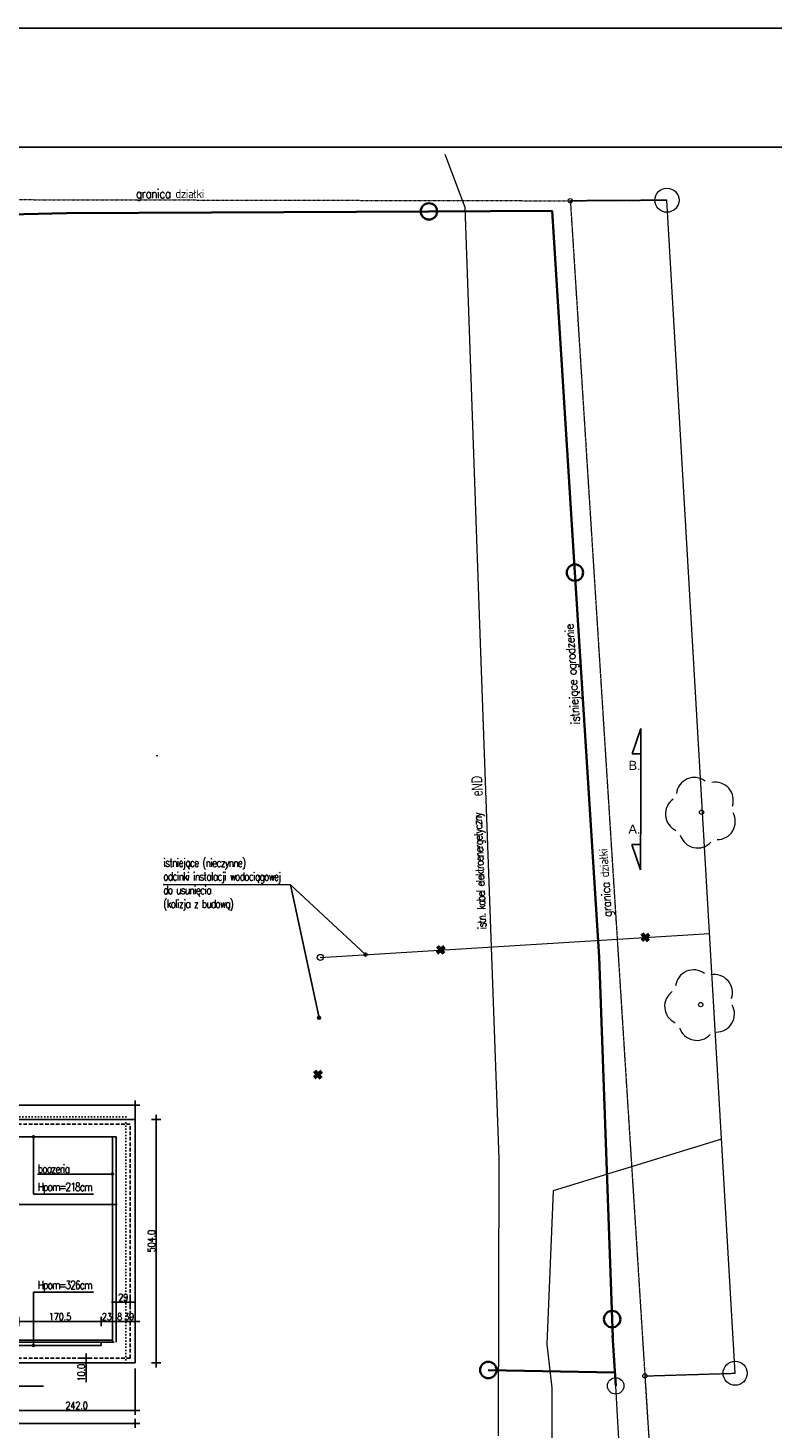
# Model space of a CAD drawing. Header units: millimetres. Extents: x 22865 to 60762, y -18816 to 15611.
# Tile 24 of 256: x 37683 to 39224, y -13882 to -10985. Entities that reach past the tile are written whole.
import ezdxf
from ezdxf.enums import TextEntityAlignment as Align

# ---------------------------------------------------------------- set-up
doc = ezdxf.new("R2010")
doc.units = ezdxf.units.MM
for name, pattern in [('3_SUEP_A', [0]), ('3_SUWP', [0]), ('DASHED2', [0.375, 0.25, -0.125]), ('DOT', [6.35, 0, -6.35]), ('EGDE', [0]), ('EGKK', [2, 1.5, -0.5]), ('EGUG', [1, 0.5, -0.5])]:
    doc.linetypes.add(name, pattern=pattern)
for name, color, linetype, lineweight in [('CIENKA', 1, 'Continuous', 13), ('Dzialki', 7, 'EGDE', 18), ('Kontury', 96, 'EGKK', 18), ('OTO_L_0', 7, 'Continuous', 35), ('OTO_L_1', 7, 'Continuous', 18), ('Punkty', 7, 'Continuous', 18), ('SUEP_E_T_0', 1, 'Continuous', 0), ('SUEP_L_0', 1, '3_SUEP_A', 18), ('SUWP_L_0', 5, '3_SUWP', 18), ('SUWR_T_0', 5, 'Continuous', 18)]:
    doc.layers.add(name, color=color, linetype=linetype, lineweight=lineweight)
doc.layers.add('KONCEPC HALA', color=145, linetype='Continuous', lineweight=18, plot=False)
for name, color, linetype in [('OPISY', 6, 'Continuous'), ('RAMLA', 2, 'Continuous'), ('sciany murowane', 4, 'Continuous'), ('widokowa', 2, 'Continuous'), ('wyburzenia', 14, 'Continuous'), ('WYMIARY', 6, 'Continuous')]:
    doc.layers.add(name, color=color, linetype=linetype)
doc.layers.add('OTZ_T_0', color=7, linetype='Continuous', lineweight=18, true_color=0x008000)
doc.layers.add('Uzytki', color=7, linetype='EGUG', lineweight=18, true_color=0x008000)
doc.styles.add('1-100', font='simplex.shx', dxfattribs={"width": 0.8, "height": 15})
doc.styles.add('1-50', font='simplex.shx', dxfattribs={"width": 0.8, "height": 12})
doc.dimstyles.new('1-100', dxfattribs={"dimscale": 0.5, "dimtxt": 100, "dimasz": 1, "dimexe": 0.18, "dimexo": 0.0625, "dimgap": 5, "dimtad": 1, "dimdec": 1, "dimzin": 0, "dimdsep": 46, "dimtxsty": '1-100', "dimblk1": 'K', "dimblk2": 'K', "dimsah": 1, "dimcen": 0.09, "dimse1": 1, "dimse2": 1, "dimadec": 0, "dimazin": 0, "dimtfac": 1, "dimtdec": 1, "dimtofl": 0, "dimtmove": 0, "dimatfit": 3, "dimldrblk": 'K', "dimfxl": 0, "dimtolj": 1, "dimtzin": 0, "dimarcsym": 0})

# ---------------------------------------------------------------- blocks, each defined once
blk = doc.blocks.new('EGPG_B')
at = {"linetype": 'Continuous'}
blk.add_circle((0, 0), 0.045, dxfattribs=at)
blk = doc.blocks.new('EGPG_A')
at = {"linetype": 'Continuous'}
blk.add_circle((0, 0), 0.25, dxfattribs=at)
blk = doc.blocks.new('2_OTZL')
at = {"linetype": 'Continuous'}
blk.add_circle((0, 0), 0.045, dxfattribs=at)
for centre, start, end in [((0, 0.375), 30.1401, 149.8599), ((-0.357, 0.116), 102.1445, 221.86), ((0.357, 0.116), 318.14, 77.8555), ((-0.22, -0.303), 174.1482, 293.8542), ((0.22, -0.303), 246.1458, 5.8518)]:
    blk.add_arc(centre, 0.375, start, end, dxfattribs=at)
blk = doc.blocks.new('4_SUPS')
at = {"linetype": 'Continuous'}
blk.add_circle((0, 0), 0.0625, dxfattribs=at)
blk = doc.blocks.new('K')
for p, q in [((-19.1, 0), (19.1, 0)), ((0, -19.1), (0, 19.1))]:
    blk.add_line(p, q)
blk.add_circle((0, 0), 2.02)
blk = doc.blocks.new('*D2269')
at = {"layer": 'WYMIARY', "color": 0, "lineweight": -2, "ltscale": 0.2}
blk.add_line((37282.3, -13418.9), (37856.8, -13418.9), dxfattribs=at)
at = {"layer": 'WYMIARY', "color": 0, "linetype": 'ByBlock', "lineweight": -2, "xscale": 0.5, "yscale": 0.5, "zscale": 0.5, "rotation": 180}
blk.add_blockref('K', (37281.8, -13418.9), dxfattribs=at)
at = {"layer": 'WYMIARY', "color": 0, "linetype": 'ByBlock', "lineweight": -2, "xscale": 0.5, "yscale": 0.5, "zscale": 0.5}
blk.add_blockref('K', (37857.3, -13418.9), dxfattribs=at)
at = {"layer": 'WYMIARY', "color": 0, "ltscale": 0.2, "insert": (37569.5, -13408.9), "char_height": 15, "attachment_point": 5, "style": '1-100'}
blk.add_mtext('\\A1;575.5', dxfattribs=at)
blk = doc.blocks.new('*D2274')
at = {"layer": 'WYMIARY', "color": 0, "lineweight": -2, "ltscale": 0.2}
blk.add_line((37664.3, -13661.3), (37833.8, -13661.3), dxfattribs=at)
at = {"layer": 'WYMIARY', "color": 0, "linetype": 'ByBlock', "lineweight": -2, "xscale": 0.5, "yscale": 0.5, "zscale": 0.5, "rotation": 180}
blk.add_blockref('K', (37663.8, -13661.3), dxfattribs=at)
at = {"layer": 'WYMIARY', "color": 0, "linetype": 'ByBlock', "lineweight": -2, "xscale": 0.5, "yscale": 0.5, "zscale": 0.5}
blk.add_blockref('K', (37834.3, -13661.3), dxfattribs=at)
at = {"layer": 'WYMIARY', "color": 0, "ltscale": 0.2, "insert": (37749, -13651.3), "char_height": 15, "attachment_point": 5, "style": '1-100'}
blk.add_mtext('\\A1;170.5', dxfattribs=at)
blk = doc.blocks.new('*D2275')
at = {"layer": 'WYMIARY', "color": 0, "lineweight": -2}
blk.add_line((37834.8, -13661.3), (37856.8, -13661.3), dxfattribs=at)
at = {"layer": 'WYMIARY', "color": 0, "linetype": 'ByBlock', "lineweight": -2, "xscale": 0.5, "yscale": 0.5, "zscale": 0.5, "rotation": 180}
blk.add_blockref('K', (37834.3, -13661.3), dxfattribs=at)
at = {"layer": 'WYMIARY', "color": 0, "linetype": 'ByBlock', "lineweight": -2, "xscale": 0.5, "yscale": 0.5, "zscale": 0.5}
blk.add_blockref('K', (37857.3, -13661.3), dxfattribs=at)
at = {"layer": 'WYMIARY', "color": 0, "ltscale": 0.2, "insert": (37845.8, -13651.3), "char_height": 15, "attachment_point": 5, "style": '1-100'}
blk.add_mtext('\\A1;23', dxfattribs=at)
blk = doc.blocks.new('*D2282')
at = {"layer": 'WYMIARY', "color": 0, "lineweight": -2, "ltscale": 0.2}
blk.add_line((37662.8, -13845.2), (37903.8, -13845.2), dxfattribs=at)
at = {"layer": 'WYMIARY', "color": 0, "linetype": 'ByBlock', "lineweight": -2, "xscale": 0.5, "yscale": 0.5, "zscale": 0.5, "rotation": 180}
blk.add_blockref('K', (37662.3, -13845.2), dxfattribs=at)
at = {"layer": 'WYMIARY', "color": 0, "linetype": 'ByBlock', "lineweight": -2, "xscale": 0.5, "yscale": 0.5, "zscale": 0.5}
blk.add_blockref('K', (37904.3, -13845.2), dxfattribs=at)
at = {"layer": 'WYMIARY', "color": 0, "ltscale": 0.2, "insert": (37783.3, -13835.2), "char_height": 15, "attachment_point": 5, "style": '1-100'}
blk.add_mtext('\\A1;242.0', dxfattribs=at)
blk = doc.blocks.new('*D2283')
at = {"layer": 'WYMIARY', "color": 0, "lineweight": -2}
for p, q in [((37857.8, -13661.3), (37864.8, -13661.3)), ((37865.3, -13661.3), (37878.8, -13661.3))]:
    blk.add_line(p, q, dxfattribs=at)
at = {"layer": 'WYMIARY', "color": 0, "linetype": 'ByBlock', "lineweight": -2, "xscale": 0.5, "yscale": 0.5, "zscale": 0.5, "rotation": 180}
blk.add_blockref('K', (37857.3, -13661.3), dxfattribs=at)
at = {"layer": 'WYMIARY', "color": 0, "linetype": 'ByBlock', "lineweight": -2, "xscale": 0.5, "yscale": 0.5, "zscale": 0.5}
blk.add_blockref('K', (37865.3, -13661.3), dxfattribs=at)
at = {"layer": 'WYMIARY', "color": 0, "ltscale": 0.2, "insert": (37872.3, -13651.3), "char_height": 15, "attachment_point": 5, "style": '1-100'}
blk.add_mtext('\\A1;8', dxfattribs=at)
blk = doc.blocks.new('*D2284')
at = {"layer": 'WYMIARY', "color": 0, "lineweight": -2}
blk.add_line((37865.8, -13661.3), (37903.8, -13661.3), dxfattribs=at)
at = {"layer": 'WYMIARY', "color": 0, "linetype": 'ByBlock', "lineweight": -2, "xscale": 0.5, "yscale": 0.5, "zscale": 0.5, "rotation": 180}
blk.add_blockref('K', (37865.3, -13661.3), dxfattribs=at)
at = {"layer": 'WYMIARY', "color": 0, "linetype": 'ByBlock', "lineweight": -2, "xscale": 0.5, "yscale": 0.5, "zscale": 0.5}
blk.add_blockref('K', (37904.3, -13661.3), dxfattribs=at)
at = {"layer": 'WYMIARY', "color": 0, "ltscale": 0.2, "insert": (37891.9, -13651.3), "char_height": 15, "attachment_point": 5, "style": '1-100'}
blk.add_mtext('\\A1;39', dxfattribs=at)
blk = doc.blocks.new('*D2333')
at = {"layer": 'WYMIARY', "color": 0, "lineweight": -2, "ltscale": 0.2}
blk.add_line((37283.8, -13213.7), (37903.8, -13213.7), dxfattribs=at)
at = {"layer": 'WYMIARY', "color": 0, "linetype": 'ByBlock', "lineweight": -2, "xscale": 0.5, "yscale": 0.5, "zscale": 0.5, "rotation": 180}
blk.add_blockref('K', (37283.3, -13213.7), dxfattribs=at)
at = {"layer": 'WYMIARY', "color": 0, "linetype": 'ByBlock', "lineweight": -2, "xscale": 0.5, "yscale": 0.5, "zscale": 0.5}
blk.add_blockref('K', (37904.3, -13213.7), dxfattribs=at)
at = {"layer": 'WYMIARY', "color": 0, "ltscale": 0.2, "insert": (37593.8, -13203.7), "char_height": 15, "attachment_point": 5, "style": '1-100'}
blk.add_mtext('\\A1;621.0', dxfattribs=at)
blk = doc.blocks.new('*D2336')
at = {"layer": 'WYMIARY', "color": 0, "lineweight": -2, "ltscale": 0.2}
blk.add_line((37948.1, -13243.5), (37948.1, -13746.5), dxfattribs=at)
at = {"layer": 'WYMIARY', "color": 0, "linetype": 'ByBlock', "lineweight": -2, "xscale": 0.5, "yscale": 0.5, "zscale": 0.5}
for p, rotation in [((37948.1, -13243), 90), ((37948.1, -13747), 270)]:
    blk.add_blockref('K', p, dxfattribs=dict(at, rotation=rotation))
at = {"layer": 'WYMIARY', "color": 0, "ltscale": 0.2, "insert": (37938.1, -13495), "char_height": 15, "attachment_point": 5, "rotation": 90, "style": '1-100'}
blk.add_mtext('\\A1;504.0', dxfattribs=at)
blk = doc.blocks.new('*D2337')
at = {"layer": 'WYMIARY', "color": 0, "lineweight": -2, "ltscale": 0.2}
blk.add_line((34895.3, -13872.1), (37903.8, -13872.1), dxfattribs=at)
at = {"layer": 'WYMIARY', "color": 0, "linetype": 'ByBlock', "lineweight": -2, "xscale": 0.5, "yscale": 0.5, "zscale": 0.5, "rotation": 180}
blk.add_blockref('K', (34894.8, -13872.1), dxfattribs=at)
at = {"layer": 'WYMIARY', "color": 0, "linetype": 'ByBlock', "lineweight": -2, "xscale": 0.5, "yscale": 0.5, "zscale": 0.5}
blk.add_blockref('K', (37904.3, -13872.1), dxfattribs=at)
at = {"layer": 'WYMIARY', "color": 0, "ltscale": 0.2, "insert": (36399.5, -13862.1), "char_height": 15, "attachment_point": 5, "style": '1-100'}
blk.add_mtext('\\A1;3009.5', dxfattribs=at)
blk = doc.blocks.new('*D3343')
at = {"layer": 'WYMIARY', "color": 0, "lineweight": -2, "ltscale": 0.2}
for p, q in [((37802.9, -13737.5), (37802.9, -13746.5)), ((37802.9, -13747), (37802.9, -13786.8))]:
    blk.add_line(p, q, dxfattribs=at)
at = {"layer": 'WYMIARY', "color": 0, "linetype": 'ByBlock', "lineweight": -2, "xscale": 0.5, "yscale": 0.5, "zscale": 0.5}
for p, rotation in [((37802.9, -13737), 90), ((37802.9, -13747), 270)]:
    blk.add_blockref('K', p, dxfattribs=dict(at, rotation=rotation))
at = {"layer": 'WYMIARY', "color": 0, "ltscale": 0.2, "insert": (37792.9, -13767.2), "char_height": 15, "attachment_point": 5, "rotation": 90, "style": '1-100'}
blk.add_mtext('\\A1;10.0', dxfattribs=at)
blk = doc.blocks.new('*D3344')
at = {"layer": 'WYMIARY', "color": 0, "lineweight": -2}
blk.add_line((37893.8, -13621.5), (37865.8, -13621.5), dxfattribs=at)
at = {"layer": 'WYMIARY', "color": 0, "linetype": 'ByBlock', "lineweight": -2, "xscale": 0.5, "yscale": 0.5, "zscale": 0.5, "rotation": 180}
blk.add_blockref('K', (37865.3, -13621.5), dxfattribs=at)
at = {"layer": 'WYMIARY', "color": 0, "linetype": 'ByBlock', "lineweight": -2, "xscale": 0.5, "yscale": 0.5, "zscale": 0.5}
blk.add_blockref('K', (37894.3, -13621.5), dxfattribs=at)
at = {"layer": 'WYMIARY', "color": 0, "ltscale": 0.2, "insert": (37879.8, -13611.5), "char_height": 15, "attachment_point": 5, "style": '1-100'}
blk.add_mtext('\\A1;29', dxfattribs=at)

msp = doc.modelspace()

# ---------------------------------------------------------------- hatches: boundary and pattern name
at = {"layer": 'OPISY', "transparency": 33554687}
h = msp.add_hatch(color=256, dxfattribs=at)
h.dxf.hatch_style = 1
h.paths.add_polyline_path([(38382.41, -12899.49, 3.5892068), (38384, -12902.15, 0.2786131)])
h = msp.add_hatch(color=256, dxfattribs=at)
h.dxf.hatch_style = 1
h.paths.add_polyline_path([(38286.46, -13030.08, 3.5892068), (38288.05, -13032.73, 0.2786131)])
at = {"layer": 'WYMIARY', "ltscale": 0.2, "transparency": 33554687}
h = msp.add_hatch(color=256, dxfattribs=at)
h.dxf.hatch_style = 1
h.paths.add_polyline_path([(37694.03, -13277.01, 0.4142136), (37692.03, -13279.01), (37694.03, -13279.01)])
h = msp.add_hatch(color=256, dxfattribs=at)
h.dxf.hatch_style = 1
h.paths.add_polyline_path([(37692.03, -13279.01, 0.4142136), (37694.03, -13281.01), (37694.03, -13279.01)])
h = msp.add_hatch(color=256, dxfattribs=at)
h.dxf.hatch_style = 1
h.paths.add_polyline_path([(37694.03, -13281.01, 1), (37694.03, -13277.01)])
h = msp.add_hatch(color=256, dxfattribs=at)
h.dxf.hatch_style = 1
h.paths.add_polyline_path([(37857.28, -13354.15, 0.4142136), (37855.28, -13356.15), (37857.28, -13356.15)])
h = msp.add_hatch(color=256, dxfattribs=at)
h.dxf.hatch_style = 1
h.paths.add_polyline_path([(37857.28, -13358.15, 1), (37857.28, -13354.15)])
h = msp.add_hatch(color=256, dxfattribs=at)
h.dxf.hatch_style = 1
h.paths.add_polyline_path([(37855.28, -13356.15, 0.4142136), (37857.28, -13358.15), (37857.28, -13356.15)])
h = msp.add_hatch(color=256, dxfattribs=at)
h.dxf.hatch_style = 1
h.paths.add_polyline_path([(37694.03, -13709.01, 0.4142136), (37692.03, -13711.01), (37694.03, -13711.01)])
h = msp.add_hatch(color=256, dxfattribs=at)
h.dxf.hatch_style = 1
h.paths.add_polyline_path([(37692.03, -13711.01, 0.4142136), (37694.03, -13713.01), (37694.03, -13711.01)])
h = msp.add_hatch(color=256, dxfattribs=at)
h.dxf.hatch_style = 1
h.paths.add_polyline_path([(37694.03, -13713.01, 1), (37694.03, -13709.01)])

# ---------------------------------------------------------------- linework, layer by layer
at = {"layer": 'Dzialki'}
for p, q in [((38804.9, -11342.08), (39004.8, -11340.85)), ((39145.96, -13768.39), (39004.8, -11340.85)), ((38959.23, -13774.02), (39145.96, -13768.39)), ((38959.23, -13774.02), (38978.37, -14076.71))]:
    msp.add_line(p, q, dxfattribs=at)
at = {"layer": 'KONCEPC HALA', "color": 3, "lineweight": -2}
msp.add_point((37949.75, -12490.34), dxfattribs=at)
at = {"layer": 'Kontury'}
for p, q in [((39004.8, -11340.85), (38804.9, -11342.08)), ((38804.9, -11342.08), (38959.23, -13774.02)), ((38959.23, -13774.02), (39145.96, -13768.39)), ((38959.23, -13774.02), (38978.37, -14076.71))]:
    msp.add_line(p, q, dxfattribs=at)
at = {"layer": 'OPISY'}
for p in [(37962.06, -12757.24), (38285.05, -13032.73), (38381, -12902.14)]:
    msp.add_line(p, (38225.56, -12757.78), dxfattribs=at)
for centre in [(38381, -12902.14), (38285.05, -13032.73)]:
    msp.add_circle(centre, 3, dxfattribs=at)
at = {"layer": 'OTO_L_0'}
for p, q in [((37111.98, -11383.96), (37762.34, -11367.41)), ((37762.34, -11367.41), (38512.34, -11364.14)), ((38512.34, -11364.14), (38767.4, -11363.03)), ((38767.4, -11363.03), (38814.45, -12111.56)), ((38814.45, -12111.56), (38864.44, -12906.95)), ((38864.44, -12906.95), (38891.5, -13656.46)), ((38891.5, -13656.46), (38892.85, -13693.9)), ((38892.38, -13690.33), (38898.82, -13794.54)), ((38635.2, -13761.79), (38897.12, -13766.95))]:
    msp.add_line(p, q, dxfattribs=at)
for centre in [(38512.34, -11364.14), (38814.45, -12111.56), (38891.5, -13656.46), (38635.2, -13761.79)]:
    msp.add_circle(centre, 17, dxfattribs=at)
at = {"layer": 'OTO_L_1'}
for p, q in [((38904.18, -13881.22), (38898.82, -13794.54)), ((38913.45, -14030.93), (38904.18, -13881.22))]:
    msp.add_line(p, q, dxfattribs=at)
msp.add_circle((38898.82, -13794.54), 17, dxfattribs=at)
at = {"layer": 'RAMLA', "color": 2}
msp.add_lwpolyline([(32935.14, -11231.39), (40044.04, -11231.39), (40044.04, -15296.39), (32935.14, -15296.39)], close=True, dxfattribs=at)
at = {"layer": 'sciany murowane', "ltscale": 20}
for p, q in [((37904.28, -13243.01), (37283.28, -13243.01)), ((37865.28, -13279.01), (36461.78, -13279.01)), ((37865.28, -13704.01), (37865.28, -13279.01)), ((37834.28, -13711.01), (37663.78, -13711.01)), ((37834.28, -13711.01), (37834.28, -13704.01)), ((37861.28, -13704.01), (37834.28, -13704.01))]:
    msp.add_line(p, q, dxfattribs=at)
at = {"layer": 'sciany murowane', "ltscale": 0.2}
for q in [(37904.28, -13243.01), (37662.28, -13747.01)]:
    msp.add_line((37904.28, -13747.01), q, dxfattribs=at)
at = {"layer": 'sciany murowane', "color": 2, "ltscale": 20}
msp.add_line((37857.28, -13704.01), (37857.28, -13279.01), dxfattribs=at)
at = {"layer": 'sciany murowane', "color": 2, "ltscale": 0.2}
msp.add_line((37496.78, -13704.01), (37834.28, -13704.01), dxfattribs=at)
at = {"layer": 'SUEP_L_0', "linetype": '3_SUEP_A'}
for p, q in [((38545.25, -11245.56), (38586.49, -11355.57)), ((38586.49, -11355.57), (38617.03, -12219.19)), ((38617.03, -12219.19), (38656.68, -13325.03)), ((39117.77, -13283.69), (38769.32, -13391.13)), ((38656.68, -13325.03), (38655.71, -13898.21)), ((38769.32, -13391.13), (38756.57, -13708.46)), ((38756.57, -13708.46), (38766.34, -13798.38)), ((38766.34, -13798.38), (38767.42, -14078.03))]:
    msp.add_line(p, q, dxfattribs=at)
at = {"layer": 'SUWP_L_0', "linetype": '3_SUWP'}
msp.add_line((38287.59, -12907.87), (39093.05, -12858.5), dxfattribs=at)
at = {"layer": 'SUWP_L_0', "lineweight": 60}
for p, q in [((38967.66, -12860.04), (38952.63, -12873.24)), ((38966.75, -12874.16), (38953.55, -12859.13)), ((38544.01, -12886.03), (38528.98, -12899.23)), ((38543.1, -12900.15), (38529.9, -12885.12)), ((38290.15, -13144.13), (38275.13, -13157.33)), ((38289.24, -13158.24), (38276.04, -13143.22))]:
    msp.add_line(p, q, dxfattribs=at)
at = {"layer": 'SUWP_L_0', "lineweight": 60, "const_width": 2}
for points in [[(38967.62, -12860), (38952.6, -12873.2)], [(38966.71, -12874.12), (38953.51, -12859.09)], [(38543.99, -12886.01), (38528.97, -12899.21)], [(38543.08, -12900.13), (38529.88, -12885.1)], [(38290.15, -13144.13), (38275.13, -13157.33)], [(38289.24, -13158.24), (38276.04, -13143.22)]]:
    msp.add_lwpolyline(points, dxfattribs=at)
at = {"layer": 'Uzytki'}
for p, q in [((34664.08, -11333.61), (38804.9, -11342.08)), ((38804.9, -11342.08), (39004.8, -11340.85))]:
    msp.add_line(p, q, dxfattribs=at)
at = {"layer": 'widokowa', "linetype": 'DASHED2', "ltscale": 30}
for p, q in [((37894.28, -13253.01), (37283.28, -13253.01)), ((37894.28, -13737.01), (37894.28, -13253.01)), ((37894.28, -13737.01), (37662.28, -13737.01))]:
    msp.add_line(p, q, dxfattribs=at)
at = {"layer": 'widokowa', "color": 1, "ltscale": 0.2}
msp.add_line((37552.45, -13700.01), (37857.28, -13700.01), dxfattribs=at)
at = {"layer": 'wyburzenia', "linetype": 'DOT'}
for p, q in [((37885.03, -13237.52), (37275.63, -13237.75)), ((37885.35, -13747.01), (37885.03, -13237.52)), ((34882.99, -13747.01), (37885.35, -13747.01))]:
    msp.add_line(p, q, dxfattribs=at)
at = {"layer": 'WYMIARY', "color": 3}
for p, q in [((38950.89, -12434.22), (38932.89, -12486.34)), ((38950.59, -12580.38), (38950.89, -12434.22)), ((38932.89, -12486.34), (38950.79, -12486.38)), ((38950.59, -12580.38), (38950.29, -12726.54)), ((38950.29, -12726.54), (38932.5, -12674.34)), ((38932.5, -12674.34), (38950.4, -12674.38))]:
    msp.add_line(p, q, dxfattribs=at)
at = {"layer": 'WYMIARY', "ltscale": 0.2}
for p, q in [((37904.28, -13223.25), (37904.28, -13243.01)), ((37694.03, -13279.01), (37694.03, -13397.89)), ((37857.28, -13356.15), (37702.4, -13356.15)), ((37694.03, -13397.89), (37818.07, -13397.89)), ((37694.03, -13711.01), (37694.03, -13600.81)), ((37694.03, -13600.81), (37818.07, -13600.81)), ((37904.28, -13835.67), (37904.28, -13758.69)), ((36728.78, -13795.23), (37715.08, -13795.23))]:
    msp.add_line(p, q, dxfattribs=at)
msp.add_lwpolyline([(29895.74, -10984.56), (49905.31, -10984.56), (49905.31, -15363.85), (29895.74, -15363.85)], close=True, dxfattribs=at)
for centre in [(37694.03, -13279.01), (37857.28, -13356.15), (37694.03, -13711.01)]:
    msp.add_circle(centre, 2, dxfattribs=at)

# ---------------------------------------------------------------- block references
at = {"layer": 'OTZ_T_0', "xscale": 100, "yscale": 100, "zscale": 100, "rotation": 311.295847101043}
for p in [(39076.56, -12607.49), (39074.88, -13005.6)]:
    msp.add_blockref('2_OTZL', p, dxfattribs=at)
at = {"layer": 'Punkty', "xscale": 100, "yscale": 100, "zscale": 100, "rotation": 311.295847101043}
for name, p in [('EGPG_A', (39004.8, -11340.85)), ('EGPG_B', (38804.9, -11342.08)), ('EGPG_A', (39145.96, -13768.39)), ('EGPG_B', (38959.23, -13774.02))]:
    msp.add_blockref(name, p, dxfattribs=at)
at = {"layer": 'SUWR_T_0', "xscale": 100, "yscale": 100, "zscale": 100, "rotation": 311.295847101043}
msp.add_blockref('4_SUPS', (38287.59, -12907.87), dxfattribs=at)

# ---------------------------------------------------------------- texts
at = {"layer": 'CIENKA', "color": 2, "char_height": 19, "width": 655.4139, "attachment_point": 1, "rotation": 359.88303, "style": '1-50'}
for s, insert in [('{\\W1;\\fArial|b0|i0|c238|p34;B.}', (38925.43, -12501.02)), ('{\\W1;\\fArial|b0|i0|c238|p34;A.}', (38925.16, -12632.94))]:
    msp.add_mtext(s, dxfattribs=dict(at, insert=insert))
at = {"layer": 'Kontury', "char_height": 18, "width": 302.1591, "attachment_point": 4, "style": '1-100'}
for insert, rotation in [((37905.67, -11330.42), 359.88303), ((38884.58, -12823.98), 93.63121)]:
    msp.add_mtext('{\\T0.9;\\W0.9;\\Fsimplex8|c238;granica działki}', dxfattribs=dict(at, insert=insert, rotation=rotation))
at = {"layer": 'OPISY', "char_height": 17, "width": 302.1591, "attachment_point": 4, "rotation": 359.88303, "style": '1-100'}
for s, insert in [('\\pxql;{\\T0.8;\\Fsimplex8|c238;istniejące (nieczynne)\\Podcinki instalacji wodociągowej\\Pdo usunięcia\\P(kolizja z budową)}', (37962.56, -12757.13)), ('{\\T0.8;\\Fsimplex8|c238;boazeria}', (37702.71, -13345.27)), ('{\\T0.8;\\Fsimplex8|c238;Hpom=218cm}', (37702.71, -13385.49)), ('{\\T0.8;\\Fsimplex8|c238;Hpom=326cm}', (37702.71, -13588.42))]:
    msp.add_mtext(s, dxfattribs=dict(at, insert=insert))
at = {"layer": 'OPISY', "insert": (37495.51, -13505.76), "char_height": 17, "width": 302.1591, "attachment_point": 4, "style": '1-100'}
msp.add_mtext('{\\T0.8;\\Fsimplex8|c238;salka dydaktyczna }', dxfattribs=at)
at = {"layer": 'OTO_L_0', "insert": (38818.48, -12425.4), "char_height": 18, "width": 302.1591, "attachment_point": 4, "rotation": 93.63121, "style": '1-100'}
msp.add_mtext('{\\T0.9;\\W0.9;\\Fsimplex8|c238;istniejące ogrodzenie}', dxfattribs=at)
at = {"layer": 'SUEP_E_T_0', "lineweight": 9, "width": 0.7}
msp.add_text('eND', height=22.5, rotation=91.96468, dxfattribs=at).set_placement((38612.03, -12553.23), align=Align.MIDDLE)
at = {"layer": 'SUEP_L_0', "linetype": '3_SUEP_A', "insert": (38627.6, -12910.31), "char_height": 17, "width": 302.1591, "attachment_point": 4, "rotation": 92.24562, "style": '1-100'}
msp.add_mtext('\\pxqr;{\\T0.8;\\Fsimplex8|c238;istn. kabel elektroenergetyczny}', dxfattribs=at)

# ---------------------------------------------------------------- dimensions: what is measured, and where the dimension line sits
at = {"layer": 'WYMIARY', "ltscale": 0.2}
for base, p1, p2, picture, middle in [((37904.28, -13213.7), (37283.28, -13253.01), (37904.28, -13243.01), '*D2333', (37593.78, -13203.7)), ((37857.28, -13418.87), (37281.78, -13530.07), (37857.28, -13530.07), '*D2269', (37569.53, -13408.87)), ((37834.28, -13661.31), (37663.78, -13680.8), (37834.28, -13680.8), '*D2274', (37749.03, -13651.31)), ((37904.28, -13845.23), (37662.28, -13801.04), (37904.28, -13801.04), '*D2282', (37783.28, -13835.23)), ((37904.28, -13872.08), (34894.78, -13854.79), (37904.28, -13854.79), '*D2337', (36399.53, -13862.08))]:
    dim = msp.add_linear_dim(base=base, p1=p1, p2=p2, dimstyle='1-100', dxfattribs=at)
    dim.commit()
    dim.dimension.update_dxf_attribs({"geometry": picture, "text_midpoint": middle})
for base, p1, p2, picture, middle in [((37948.12, -13747.01), (37904.28, -13243.01), (37904.28, -13747.01), '*D2336', (37938.12, -13495.01)), ((37802.86, -13747.01), (37798.29, -13737.01), (37798.29, -13747.01), '*D3343', (37792.86, -13767.16))]:
    dim = msp.add_linear_dim(base=base, p1=p1, p2=p2, angle=90, dimstyle='1-100', dxfattribs=at)
    dim.commit()
    dim.dimension.update_dxf_attribs({"geometry": picture, "text_midpoint": middle})
at = {"layer": 'WYMIARY'}
for base, p1, p2, picture, middle in [((37865.28, -13621.51), (37894.28, -13616.44), (37865.28, -13617.07), '*D3344', (37879.78, -13611.51)), ((37865.28, -13661.31), (37857.28, -13647.35), (37865.28, -13647.35), '*D2283', (37872.28, -13651.31))]:
    dim = msp.add_linear_dim(base=base, p1=p1, p2=p2, dimstyle='1-100', override={"dimdec": 0, "dimtxsty": '1-100', "dimldrblk": 'K'}, dxfattribs=at)
    dim.commit()
    dim.dimension.update_dxf_attribs({"geometry": picture, "text_midpoint": middle})
for base, p1, p2, picture, middle in [((37857.28, -13661.31), (37834.28, -13680.8), (37857.28, -13680.8), '*D2275', (37845.78, -13661.31)), ((37904.28, -13661.31), (37865.28, -13670.87), (37904.28, -13670.87), '*D2284', (37891.94, -13661.31))]:
    dim = msp.add_linear_dim(base=base, p1=p1, p2=p2, dimstyle='1-100', override={"dimdec": 0, "dimtxsty": '1-100', "dimldrblk": 'K'}, dxfattribs=at)
    dim.commit()
    dim.dimension.update_dxf_attribs({"geometry": picture, "text_midpoint": middle, "dimtype": 160})

doc.saveas('drawing.dxf')
